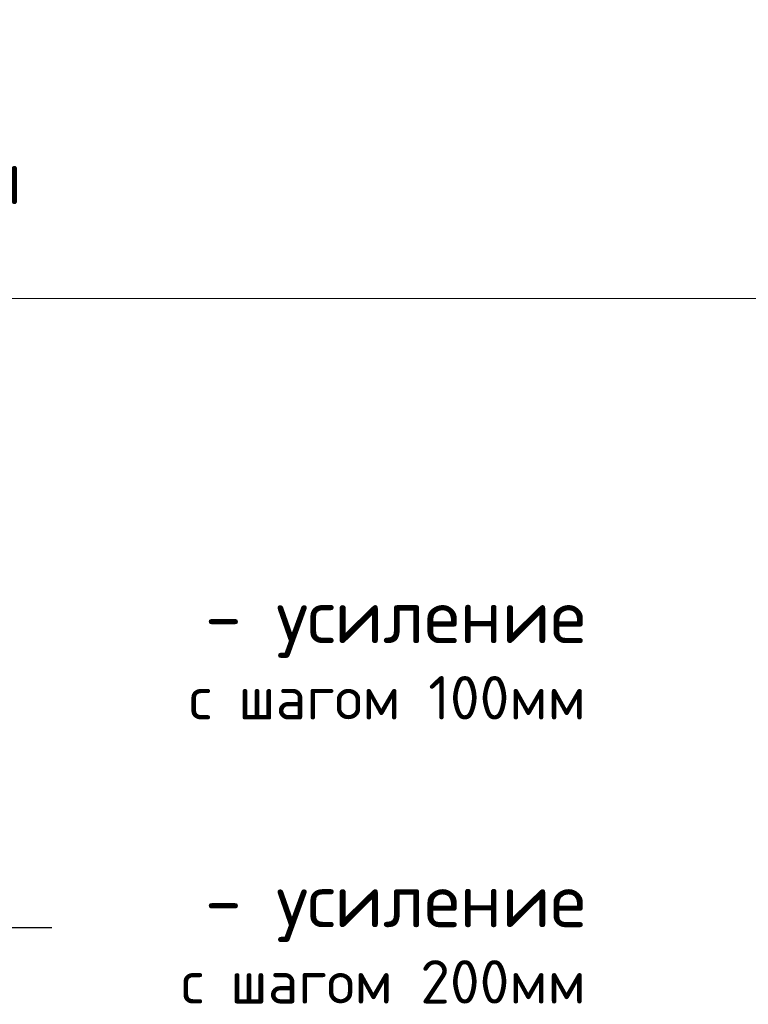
# Model space of a CAD drawing. Header units: metres. Extents: x -38 to 97, y -15 to 21.
# Tile 94 of 114: x 77.095 to 77.599, y 7.984 to 8.665. Entities that reach past the tile are written whole.
import ezdxf

# ---------------------------------------------------------------- set-up
doc = ezdxf.new("R2010")
doc.units = ezdxf.units.M
doc.linetypes.add('______2', pattern=[0.0405, 0.03, -0.0105])

msp = doc.modelspace()

# ---------------------------------------------------------------- linework, layer by layer
at = {"color": 7, "linetype": 'Continuous', "lineweight": 13, "transparency": 33554687}
msp.add_line((86.41979, 8.47171), (67.91979, 8.47171), dxfattribs=at)
at = {"color": 8, "linetype": '______2', "lineweight": -3, "true_color": 0x737373, "transparency": 33554687}
for p, q in [((76.12096, 8.22718), (77.11696, 8.22718)), ((76.12096, 8.22718), (77.11696, 8.22718)), ((76.06396, 8.03668), (77.11696, 8.03668)), ((76.06396, 8.03668), (77.11696, 8.03668))]:
    msp.add_line(p, q, dxfattribs=at)

# ---------------------------------------------------------------- texts
at = {"color": 7, "linetype": 'Continuous', "lineweight": 13, "transparency": 33554687, "line_spacing_factor": 0.963855}
for s, insert, char_height, width, attachment_point in [('\\A1;{\\fISOCPEUR|i0|b0;\\H0.052500;\\W1.000000;\\C7;Схема раскладки стержней}\\P{\\fISOCPEUR|i0|b0;\\H0.037500;\\W1.000000;\\C7;фоновой и дополнительной арматуры}\\P', (76.64119, 8.65893), 0.0525, 1.2320438, 2), ('\\A1;{\\fISOCPEUR|i0|b0;\\H0.052500;\\W1.000000;\\C7;Схема раскладки стержней}\\P{\\fISOCPEUR|i0|b0;\\H0.037500;\\W1.000000;\\C7;фоновой и дополнительной арматуры}\\P', (76.64119, 8.65893), 0.0525, 1.2320438, 2), ('\\A1;{\\fISOCPEUR|i0|b0;\\H0.037500;\\W1.000000;\\C7;- усиление}\\P{\\fISOCPEUR|i0|b0;\\H0.030000;\\W1.000000;\\C7;с шагом 100мм}\\P', (77.48651, 8.27088), 0.0375, 0.3287813, 3), ('\\A1;{\\fISOCPEUR|i0|b0;\\H0.037500;\\W1.000000;\\C7;- усиление}\\P{\\fISOCPEUR|i0|b0;\\H0.030000;\\W1.000000;\\C7;с шагом 100мм}\\P', (77.48651, 8.27088), 0.0375, 0.3287813, 3), ('\\A1;{\\fISOCPEUR|i0|b0;\\H0.037500;\\W1.000000;\\C7;- усиление}\\P{\\fISOCPEUR|i0|b0;\\H0.030000;\\W1.000000;\\C7;с шагом 200мм}\\P', (77.48651, 8.07438), 0.0375, 0.3550313, 3), ('\\A1;{\\fISOCPEUR|i0|b0;\\H0.037500;\\W1.000000;\\C7;- усиление}\\P{\\fISOCPEUR|i0|b0;\\H0.030000;\\W1.000000;\\C7;с шагом 200мм}\\P', (77.48651, 8.07438), 0.0375, 0.3550313, 3)]:
    msp.add_mtext(s, dxfattribs=dict(at, insert=insert, char_height=char_height, width=width, attachment_point=attachment_point))

doc.saveas('drawing.dxf')
